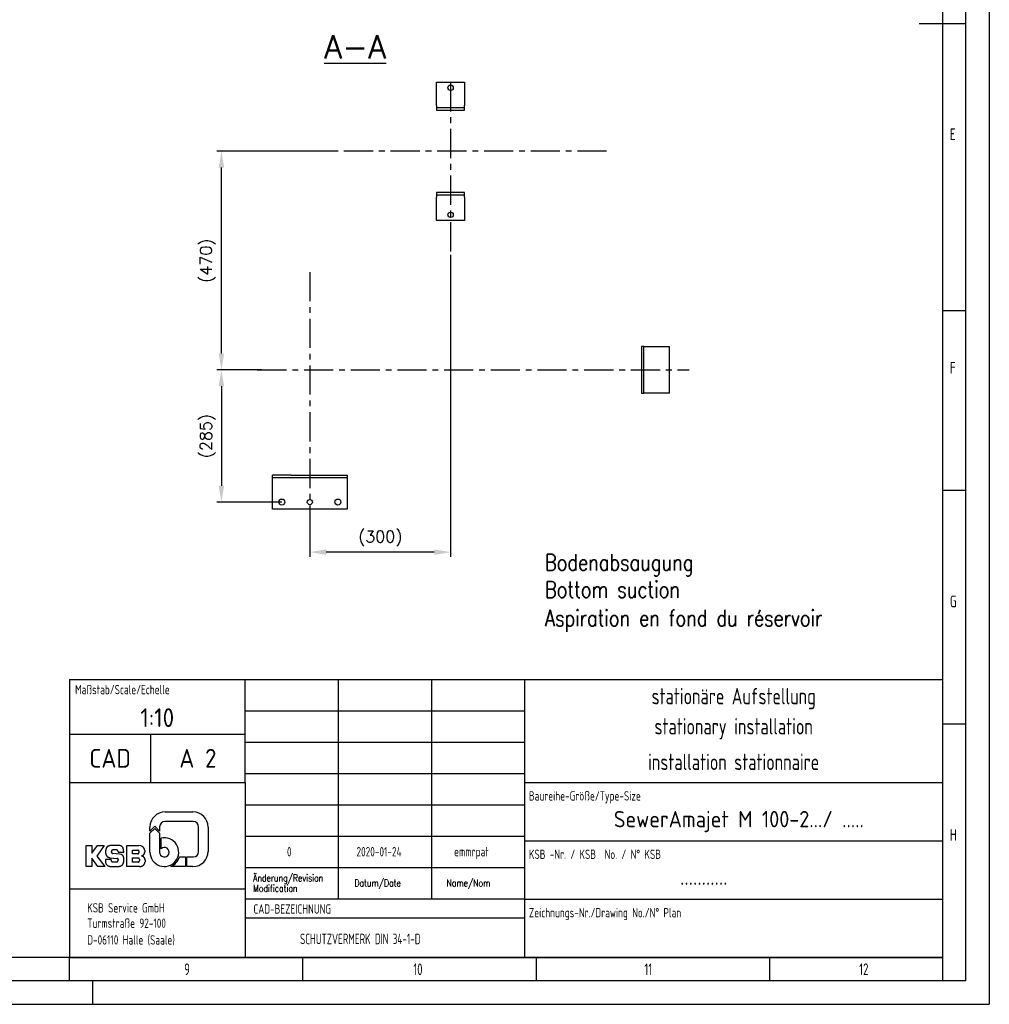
# Model space of a CAD drawing. Header units: millimetres. Extents: x 0 to 5940, y 0 to 4200.
# Tile 52 of 56: x 3863 to 5940, y 0 to 2108. Entities that reach past the tile are written whole.
import ezdxf
from ezdxf.enums import TextEntityAlignment as Align

# ---------------------------------------------------------------- set-up
doc = ezdxf.new("R2010")
doc.units = ezdxf.units.MM
doc.header["$LTSCALE"] = 50
doc.linetypes.add('MITTE', pattern=[2, 1.25, -0.25, 0.25, -0.25])
doc.layers.get('0').update_dxf_attribs({"linetype": 'CONTINUOUS'})
doc.layers.get('DEFPOINTS').update_dxf_attribs({"linetype": 'CONTINUOUS'})
for name, color, linetype in [('01-LINIE-025', 1, 'CONTINUOUS'), ('02-LINIE-035', 2, 'CONTINUOUS'), ('05-ACHSE', 1, 'MITTE'), ('06-MASSE1', 1, 'CONTINUOUS'), ('11-TEXT-035', 2, 'CONTINUOUS'), ('12-TEXT-050', 3, 'CONTINUOUS'), ('16-SCHRIFTFELDTXT-025', 1, 'CONTINUOUS'), ('KSB-BLATTRAND', 2, 'CONTINUOUS'), ('KSB-TEXT-025', 1, 'CONTINUOUS'), ('KSB-TEXT-035', 2, 'CONTINUOUS'), ('KSB-TEXT-050', 3, 'CONTINUOUS')]:
    doc.layers.add(name, color=color, linetype=linetype)
doc.styles.add('ACA_NORM', font='ROMANS.SHX')
doc.styles.add('ROMANS', font='romans', dxfattribs={"width": 0.8})
doc.styles.get("Standard").update_dxf_attribs({"font": 'ISOCP.SHX'})
doc.dimstyles.new('1-10', dxfattribs={"dimscale": 10, "dimtxt": 2.5, "dimasz": 3.5, "dimexe": 1, "dimexo": 0, "dimgap": 1, "dimtad": 1, "dimdec": 0, "dimzin": 0, "dimtxsty": 'ACA_NORM', "dimcen": 0, "dimadec": 0, "dimazin": 0, "dimtfac": 2.4, "dimtdec": 0, "dimtmove": 0, "dimatfit": 3, "dimfxl": 1, "dimtolj": 1, "dimtzin": 0, "dimarcsym": 0})

# ---------------------------------------------------------------- blocks, each defined once
blk = doc.blocks.new('*D5')
at = {"layer": '06-MASSE1', "color": 0, "lineweight": -2}
for p, q in [((4381.5, 1358.1), (4285.4, 1358.1)), ((4295.4, 1323.1), (4295.4, 1110.1)), ((4424.8, 1075.1), (4285.4, 1075.1))]:
    blk.add_line(p, q, dxfattribs=at)
at = {"layer": '06-MASSE1', "color": 0}
for points in [[(4289.6, 1323.1), (4301.3, 1323.1), (4295.4, 1358.1)], [(4289.6, 1110.1), (4301.3, 1110.1), (4295.4, 1075.1)]]:
    blk.add_solid(points, dxfattribs=at)
at = {"layer": 'DEFPOINTS', "color": 0}
for p in [(4381.5, 1358.1), (4295.4, 1075.1), (4424.8, 1075.1)]:
    blk.add_point(p, dxfattribs=at)
at = {"layer": '06-MASSE1', "color": 0, "insert": (4266.4, 1216.6), "char_height": 25, "attachment_point": 5, "rotation": 90, "style": 'ACA_NORM'}
blk.add_mtext('\\A1;(285)', dxfattribs=at)
blk = doc.blocks.new('*D4')
at = {"layer": '06-MASSE1', "color": 0, "lineweight": -2}
for p, q in [((4535.8, 1826.1), (4285.4, 1826.1)), ((4295.4, 1393.1), (4295.4, 1791.1)), ((4381.5, 1358.1), (4285.4, 1358.1))]:
    blk.add_line(p, q, dxfattribs=at)
at = {"layer": '06-MASSE1', "color": 0}
for points in [[(4289.6, 1791.1), (4301.3, 1791.1), (4295.4, 1826.1)], [(4289.6, 1393.1), (4301.3, 1393.1), (4295.4, 1358.1)]]:
    blk.add_solid(points, dxfattribs=at)
at = {"layer": 'DEFPOINTS', "color": 0}
for p in [(4295.4, 1826.1), (4535.8, 1826.1), (4381.5, 1358.1)]:
    blk.add_point(p, dxfattribs=at)
at = {"layer": '06-MASSE1', "color": 0, "insert": (4266.4, 1592.1), "char_height": 25, "attachment_point": 5, "rotation": 90, "style": 'ACA_NORM'}
blk.add_mtext('\\A1;(470)', dxfattribs=at)
blk = doc.blocks.new('*D6')
at = {"layer": '06-MASSE1', "color": 0, "lineweight": -2}
for p, q in [((4786.3, 1604.4), (4786.3, 958.1)), ((4484.8, 1032.7), (4484.8, 958.1)), ((4751.3, 968.1), (4519.8, 968.1))]:
    blk.add_line(p, q, dxfattribs=at)
at = {"layer": '06-MASSE1', "color": 0}
for points in [[(4519.8, 973.9), (4519.8, 962.2), (4484.8, 968.1)], [(4751.3, 973.9), (4751.3, 962.2), (4786.3, 968.1)]]:
    blk.add_solid(points, dxfattribs=at)
at = {"layer": 'DEFPOINTS', "color": 0}
for p in [(4786.3, 1604.4), (4484.8, 1032.7), (4484.8, 968.1)]:
    blk.add_point(p, dxfattribs=at)
at = {"layer": '06-MASSE1', "color": 0, "insert": (4635.6, 997.1), "char_height": 25, "attachment_point": 5, "style": 'ACA_NORM'}
blk.add_mtext('\\A1;(300)', dxfattribs=at)
blk = doc.blocks.new('Rahmen_A2')
at = {"color": 1, "ltscale": 150}
for p, q in [((594, 420), (594, 0)), ((584, 410), (584, 5)), ((584, 10), (10, 10)), ((0, 0), (594, 0))]:
    blk.add_line(p, q, dxfattribs=at)
at = {"layer": 'KSB-BLATTRAND'}
for p, q in [((589, 5), (589, 415)), ((579, 210), (589, 210)), ((584, 148.5), (589, 148.5)), ((589, 110), (584, 110)), ((589, 60), (584, 60)), ((397, 5), (397, 10)), ((447, 5), (447, 10)), ((497, 5), (497, 10)), ((547, 5), (547, 10)), ((589, 5), (5, 5)), ((402, 0), (402, 5))]:
    blk.add_line(p, q, dxfattribs=at)
at = {"layer": 'KSB-BLATTRAND', "width": 0.75}
for s, p in [('E', (585.5625, 185)), ('F', (585.5625, 135)), ('G', (585.5625, 85)), ('H', (585.5625, 35)), ('9', (421.5625, 6.25)), ('10', (470.625, 6.25)), ('11', (520.125, 6.25)), ('12', (566.125, 6.25))]:
    blk.add_text(s, height=2.5, dxfattribs=at).set_placement(p)
blk = doc.blocks.new('A$Cf97495ae')
at = {"layer": 'KSB-TEXT-025'}
for p, q in [((168.9, 117), (228.6, 117)), ((146.8, 86.2), (136.5, 76)), ((136.5, 76), (136.5, 84.6)), ((157.1, 76), (146.8, 86.2)), ((157.1, 85.3), (157.1, 76)), ((229.3, 96.5), (168.3, 96.5)), ((240.5, 31.7), (240.5, 85.3)), ((261, 84.6), (261, 32.4)), ((136.5, 71.6), (146.8, 81.8)), ((136.5, 30.8), (136.5, 71.6)), ((146.8, 81.8), (157.1, 71.6)), ((157.1, 71.6), (157.1, 30.8)), ((0, 45), (12.2, 45)), ((0, 0), (0, 45)), ((12.2, 45), (12.2, 28.7)), ((12.2, 28.7), (23.9, 45)), ((38.4, 45), (22.9, 22.5)), ((23.9, 45), (38.4, 45)), ((71, 45.2), (51.6, 45.2)), ((86.9, 0), (86.9, 44.8)), ((86.9, 44.8), (112.7, 44.8)), ((117.2, 44.2), (112.7, 44.8)), ((160.2, 38.2), (160.2, 60.8)), ((22.9, 22.5), (39.9, 0)), ((41.4, 34.3), (41.4, 28.6)), ((53.5, 31.7), (53.5, 31.8)), ((65.1, 35.5), (56.8, 35.5)), ((71.2, 26.8), (56.9, 28)), ((68.5, 31.9), (68.5, 30.7)), ((68.5, 30.7), (80.2, 30.7)), ((75.1, 26.1), (71.2, 26.8)), ((80.2, 30.7), (80.1, 35.7)), ((99.1, 27.2), (99.1, 35.1)), ((99.1, 35.1), (110.4, 35.1)), ((110.4, 27.2), (99.1, 27.2)), ((112.9, 32.7), (112.9, 29.6)), ((119.1, 23.2), (119.2, 22.6)), ((125.3, 34.3), (125.3, 30.8)), ((12.2, 0), (0, 0)), ((24.9, 0), (12.2, 17.8)), ((12.2, 17.8), (12.2, 0)), ((39.9, 0), (24.9, 0)), ((53.1, 15.2), (40.9, 15.2)), ((40.9, 15.2), (41, 10.4)), ((50.5, 18.9), (66.3, 17.6)), ((50.6, 0.4), (70.3, 0.4)), ((53.1, 13.4), (53.1, 15.2)), ((56.5, 9.8), (65.1, 9.8)), ((68.5, 15.1), (68.5, 13.5)), ((80.5, 11.5), (80.4, 19.2)), ((113.9, 0), (86.9, 0)), ((99.1, 18.4), (111.4, 18.4)), ((99.1, 9.6), (99.1, 18.4)), ((111.4, 9.6), (99.1, 9.6)), ((113.9, 16), (113.9, 12.1)), ((113.9, 0), (117.5, 0.3)), ((126, 14.3), (126, 10.4)), ((212.5, 0), (181.5, 0)), ((199.7, 20.5), (212.5, 20.5)), ((212.5, 20.5), (212.5, 0)), ((215.6, 0), (215.6, 20.5)), ((215.6, 20.5), (229.3, 20.5)), ((228.6, 0), (215.6, 0))]:
    blk.add_line(p, q, dxfattribs=at)
for centre, radius, start, end in [((168.9, 84.6), 32.4, 90, 180), ((228.6, 84.6), 32.4, 0, 90), ((168.3, 85.3), 11.2, 90, 180), ((229.3, 85.3), 11.2, 0, 90), ((167.3, 30.8), 30.8, 180, 103.4339), ((167.3, 30.8), 10.3, 180, 134.1844), ((228.6, 32.4), 32.4, 270, 0), ((229.3, 31.7), 11.2, 270, 0), ((167.3, 30.8), 33.9, 294.7344, 342.377)]:
    blk.add_arc(centre, radius, start, end, dxfattribs=at)
for points, knots in [([(51.6, 45.2), (46.4, 43.4), (42.7, 39.5), (41.4, 34.3)], [0, 0, 0.33643, 0.669667, 1, 1]), ([(80.1, 35.7), (78.9, 40.2), (75.6, 43.7), (71, 45.2)], [0, 0, 0.330333, 0.66358, 1, 1]), ([(125.3, 34.3), (124.2, 38.7), (121.4, 42.2), (117.2, 44.2)], [0, 0, 0.330662, 0.663788, 1, 1]), ([(41.4, 28.6), (42.6, 24), (45.9, 20.5), (50.5, 18.9)], [0, 0, 0.330348, 0.663589, 1, 1]), ([(56.8, 35.5), (54.4, 34.3), (53.5, 31.8)], [0, 0, 0.503579, 1, 1]), ([(53.5, 31.7), (54.4, 29.2), (56.9, 28)], [0, 0, 0.496357, 1, 1]), ([(68.5, 31.9), (67.5, 34.3), (65.1, 35.5)], [0, 0, 0.496384, 1, 1]), ([(80.4, 19.2), (78.9, 23.5), (75.1, 26.1)], [0, 0, 0.496842, 1, 1]), ([(112.9, 32.7), (112.2, 34.4), (110.4, 35.1)], [0, 0, 0.496129, 1, 1]), ([(110.4, 27.2), (112.2, 27.9), (112.9, 29.6)], [0, 0, 0.503871, 1, 1]), ([(119.1, 23.2), (122.3, 24.7), (124.5, 27.5), (125.3, 30.8)], [0, 0, 0.336237, 0.669324, 1, 1]), ([(126, 14.3), (125.1, 18), (122.7, 21), (119.2, 22.6)], [0, 0, 0.330643, 0.663779, 1, 1]), ([(41, 10.4), (42.3, 5.6), (45.7, 2), (50.5, 0.4)], [0, 0, 0.330339, 0.663618, 1, 1]), ([(53.1, 13.4), (54.1, 11), (56.5, 9.8)], [0, 0, 0.496359, 1, 1]), ([(65.1, 9.8), (67.6, 11), (68.5, 13.5)], [0, 0, 0.503671, 1, 1]), ([(68.5, 15.1), (67.9, 16.8), (66.3, 17.6)], [0, 0, 0.496328, 1, 1]), ([(70.3, 0.4), (74.3, 1.5), (77.7, 4), (79.8, 7.5), (80.5, 11.5)], [0, 0, 0.252558, 0.503475, 0.752399, 1, 1]), ([(113.9, 16), (113.2, 17.7), (111.4, 18.4)], [0, 0, 0.496172, 1, 1]), ([(111.4, 9.6), (113.2, 10.3), (113.9, 12.1)], [0, 0, 0.503828, 1, 1]), ([(117.5, 0.3), (121.9, 2.2), (124.9, 5.8), (126, 10.4)], [0, 0, 0.336245, 0.669428, 1, 1])]:
    blk.add_open_spline(points, degree=1, knots=knots, dxfattribs=at)

msp = doc.modelspace()

# ---------------------------------------------------------------- linework, layer by layer
at = {"layer": '02-LINIE-035'}
for p, q in [((4756.3, 1924.1), (4756.3, 1974.1)), ((4756.3, 1974.1), (4816.3, 1974.1)), ((4816.3, 1974.1), (4816.3, 1924.1)), ((4756.3, 1924.1), (4756.3, 1919.3)), ((4816.3, 1919.3), (4756.3, 1919.3)), ((4756.3, 1919.3), (4756.3, 1914.2)), ((4816.3, 1919.3), (4816.3, 1924.1)), ((4816.3, 1914.2), (4816.3, 1919.3)), ((4756.3, 1914.2), (4816.3, 1914.2)), ((4816.3, 1737.9), (4756.3, 1737.9)), ((4756.3, 1737.9), (4756.3, 1732.8)), ((4756.3, 1732.8), (4816.3, 1732.8)), ((4756.3, 1732.8), (4756.3, 1728.1)), ((4816.3, 1732.8), (4816.3, 1737.9)), ((4816.3, 1728.1), (4816.3, 1732.8)), ((4756.3, 1678.1), (4756.3, 1728.1)), ((4816.3, 1728.1), (4816.3, 1678.1)), ((4816.3, 1678.1), (4756.3, 1678.1)), ((5194.8, 1408.1), (5194.8, 1308.1)), ((5199.8, 1408.1), (5194.8, 1408.1)), ((5199.8, 1308.1), (5199.8, 1408.1)), ((5199.8, 1408.1), (5201.8, 1408.1)), ((5201.8, 1408.1), (5254.8, 1408.1)), ((5254.8, 1308.1), (5254.8, 1408.1)), ((5194.8, 1308.1), (5199.8, 1308.1)), ((5201.8, 1308.1), (5199.8, 1308.1)), ((5254.8, 1308.1), (5201.8, 1308.1)), ((4444.8, 1133.1), (4404.8, 1133.1)), ((4404.8, 1127.1), (4404.8, 1133.1)), ((4564.8, 1127.1), (4404.8, 1127.1)), ((4404.8, 1060.1), (4404.8, 1127.1)), ((4444.8, 1133.1), (4564.8, 1133.1)), ((4564.8, 1133.1), (4564.8, 1060.1)), ((4564.8, 1060.1), (4404.8, 1060.1))]:
    msp.add_line(p, q, dxfattribs=at)
for centre, radius in [((4786.3, 1962.1), 5.75), ((4786.3, 1690.1), 5.75), ((4424.8, 1075.1), 6.5), ((4484.8, 1075.1), 5.5), ((4544.8, 1075.1), 6.5)]:
    msp.add_circle(centre, radius, dxfattribs=at)
at = {"layer": '05-ACHSE'}
for p, q in [((4786.3, 1974.1), (4786.3, 1591.4)), ((5120.3, 1826.1), (4535.8, 1826.1)), ((4484.8, 1567.7), (4484.8, 1032.7)), ((4372.3, 1358.1), (5296.9, 1358.1))]:
    msp.add_line(p, q, dxfattribs=at)
at = {"layer": 'KSB-BLATTRAND'}
for p, q in [((3970, 695), (3970, 100)), ((3970, 695), (5840, 695)), ((3970, 695), (3970, 100)), ((4346, 475), (4346, 695)), ((4546, 225), (4546, 695)), ((4746, 225), (4746, 695)), ((4945, 100), (4945, 695)), ((4945, 627.9), (4346, 627.9)), ((3970, 578.5), (4346, 578.5)), ((4144, 475), (4144, 578.5)), ((4945, 560.7), (4346, 560.7)), ((4945, 493.6), (4346, 493.6)), ((3970, 475), (4346, 475)), ((4346, 475), (4346, 100)), ((4945, 475), (5840, 475)), ((4945, 426.4), (4346, 426.4)), ((4945, 359.3), (4346, 359.3)), ((4945, 350), (5840, 350)), ((4945, 292.1), (4346, 292.1)), ((3970, 247.4), (4346, 247.4)), ((4945, 225), (4346, 225)), ((4945, 225), (5840, 225)), ((4346, 184.8), (4945, 184.8))]:
    msp.add_line(p, q, dxfattribs=at)
at = {"layer": 'KSB-BLATTRAND', "color": 3}
msp.add_line((3970, 100), (5840, 100), dxfattribs=at)

# ---------------------------------------------------------------- block references
at = {"layer": '01-LINIE-025'}
msp.add_blockref('A$Cf97495ae', (4005.9, 294.9), dxfattribs=at)
at = {"layer": 'KSB-BLATTRAND', "xscale": 10, "yscale": 10, "zscale": 10}
msp.add_blockref('Rahmen_A2', (0, 0), dxfattribs=at)

# ---------------------------------------------------------------- texts
at = {"layer": '11-TEXT-035', "style": 'ROMANS', "width": 0.8}
for s, p in [('Bodenabsaugung', (4988.4, 928.4)), ('Bottom suction', (4988.4, 870.5)), ('Aspiration en fond du réservoir', (4988.4, 809.2))]:
    msp.add_text(s, height=35, dxfattribs=at).set_placement(p)
at = {"layer": '12-TEXT-050', "style": 'ACA_NORM'}
msp.add_text('%%uA-A', height=50, dxfattribs=at).set_placement((4581.8, 2024.9), align=Align.CENTER)
at = {"layer": '16-SCHRIFTFELDTXT-025', "style": 'ACA_NORM', "width": 0.8}
for s, p in [('Änderung/Revision', (4363.3, 262.6)), ('Modification', (4363.3, 240.5)), ('Datum/Date', (4580.4, 251.9)), ('Name/Nom', (4777.7, 251.9))]:
    msp.add_text(s, height=15, dxfattribs=at).set_placement(p)
at = {"layer": 'KSB-BLATTRAND', "color": 1}
for s, height, width, p in [('Maßstab/Scale/Echelle', 20, 0.8, (3982, 663.8)), ('Baureihe-Größe/Type-Size', 20, 0.8, (4954, 436.2)), ('0', 20, 0.8, (4435.8, 316.7)), ('2020-01-24', 20, 0.8, (4584.7, 316.7)), ('emmrpat', 20, 0.8, (4793.8, 316.7)), ('KSB -Nr. / KSB  No. / N° KSB', 20, 0.8, (4954, 311.2)), ('KSB Service GmbH ', 20, 0.8, (4008, 196.5)), ('CAD-BEZEICHNUNG', 20, 0.8, (4364, 194)), ('Zeichnungs-Nr./Drawing No./N° Plan', 20, 0.8, (4954, 186.2)), ('Turmstraße 92-100', 20, 0.8, (4008, 163.7)), ('D-06110 Halle (Saale)', 20, 0.8, (4008, 127.9)), ('SCHUTZVERMERK DIN 34-1-D', 22.68, 0.7, (4463.7, 128.7))]:
    msp.add_text(s, height=height, dxfattribs=dict(at, width=width)).set_placement(p)
at = {"layer": 'KSB-TEXT-035', "width": 0.8}
for s, p in [('stationäre Aufstellung', (5392.5, 654.5)), ('stationary installation', (5392.5, 589.9)), ('installation stationnaire', (5392.5, 519))]:
    msp.add_text(s, height=35, dxfattribs=at).set_placement(p, align=Align.MIDDLE)
at = {"layer": 'KSB-TEXT-035'}
for s, p in [('SewerAmajet M 100-2.../ .....', (5403.6, 391.2)), ('...........', (5328.5, 273.2))]:
    msp.add_text(s, height=35, dxfattribs=at).set_placement(p, align=Align.MIDDLE)
at = {"layer": 'KSB-TEXT-050'}
for s, p in [('1:10', (4158, 613.7)), ('CAD', (4057, 526.7)), ('A 2', (4245, 526.7))]:
    msp.add_text(s, height=40, dxfattribs=at).set_placement(p, align=Align.MIDDLE)

# ---------------------------------------------------------------- dimensions: what is measured, and where the dimension line sits
at = {"layer": '06-MASSE1'}
for base, p1, p2, angle, picture, middle in [((4295.4, 1826.1), (4381.5, 1358.1), (4535.8, 1826.1), 90, '*D4', (4266.4, 1592.1)), ((4484.8272066, 968.0606795), (4786.3272066, 1604.443492), (4484.8272066, 1032.7364062), 180, '*D6', (4635.5772066, 997.1082985)), ((4295.4, 1075.1), (4381.5, 1358.1), (4424.8, 1075.1), 270, '*D5', (4266.4, 1216.6))]:
    dim = msp.add_linear_dim(base=base, p1=p1, p2=p2, angle=angle, text='(<>)', dimstyle='1-10', override={"dimrnd": 5}, dxfattribs=at)
    dim.commit()
    dim.dimension.update_dxf_attribs({"geometry": picture, "text_midpoint": middle})

doc.saveas('drawing.dxf')
